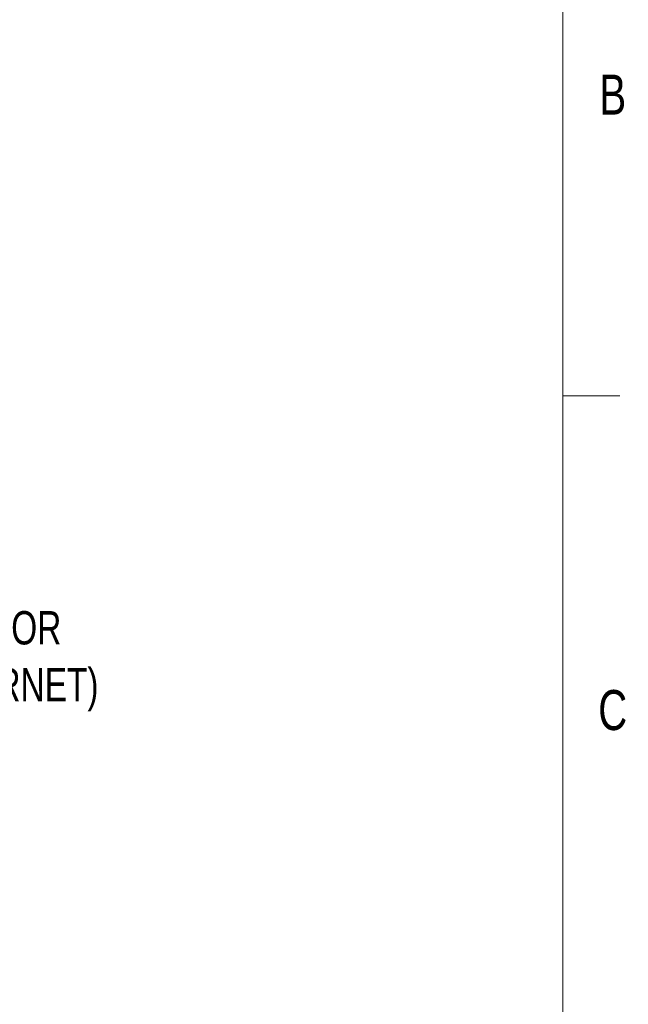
# Paper-space layout 'FFC body' of a CAD drawing. Header units: millimetres. Extents: x 5 to 274, y 4 to 211.
# Tile 10 of 15: x 226 to 274, y 60 to 138. Entities that reach past the tile are written whole.
import ezdxf

# ---------------------------------------------------------------- set-up
doc = ezdxf.new("R2010")
doc.units = ezdxf.units.MM
doc.layers.add('DIMENSIONS', color=8, linetype='Continuous')
doc.layers.add('FORMAT', color=7, linetype='Continuous')
doc.styles.add('SLDTEXTSTYLE0', font='TXT', dxfattribs={"width": 0.75})

# ---------------------------------------------------------------- blocks, each defined once
blk = doc.blocks.new('SW_NOTE_0_20')
at = {"layer": 'DIMENSIONS', "color": 0, "char_height": 2.64583, "attachment_point": 1, "style": 'SLDTEXTSTYLE0'}
for s, insert in [('FFC CONNECTOR', (0.593, 0.733)), ('(GPIO & ETHERNET)', (0.593, -3.795))]:
    blk.add_mtext(s, dxfattribs=dict(at, insert=insert))

psp = doc.layouts.new('FFC body')

# ---------------------------------------------------------------- linework, layer by layer
at = {"layer": 'FORMAT', "color": 7, "linetype": 'Continuous', "lineweight": 18}
for p, q in [((269.2, 205.7), (269.2, 10.2)), ((273.726, 107.95), (269.199, 107.95))]:
    psp.add_line(p, q, dxfattribs=at)

# ---------------------------------------------------------------- block references
at = {"layer": 'DIMENSIONS'}
psp.add_blockref('SW_NOTE_0_20', (205.8015312, 90.1162138), dxfattribs=at)

# ---------------------------------------------------------------- texts
at = {"layer": 'FORMAT', "char_height": 3.175, "attachment_point": 2, "style": 'SLDTEXTSTYLE0'}
for s, insert in [('B', (273.1764815, 133.4536233)), ('C', (273.1669271, 84.5786233))]:
    psp.add_mtext(s, dxfattribs=dict(at, insert=insert))

doc.saveas('drawing.dxf')
